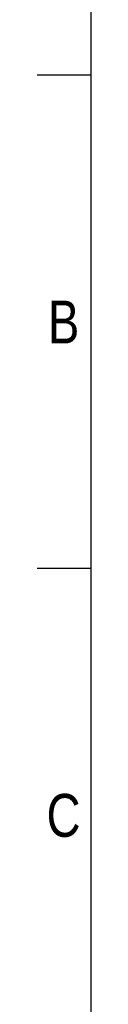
# Model space of a CAD drawing. Header units: millimetres. Extents: x 0 to 420, y 0 to 297.
# Tile 9 of 62: x 0 to 5, y 154 to 249. Entities that reach past the tile are written whole.
import ezdxf

# ---------------------------------------------------------------- set-up
doc = ezdxf.new("R2010")
doc.units = ezdxf.units.MM
doc.layers.add('CARTIGLIO', color=140, linetype='Continuous')
doc.styles.add('SLDTEXTSTYLE2', font='TXT', dxfattribs={"width": 0.821468})

msp = doc.modelspace()

# ---------------------------------------------------------------- linework, layer by layer
at = {"layer": 'CARTIGLIO', "linetype": 'Continuous'}
for p, q in [((5.18012, 291.82257), (5.18012, 5.171)), ((5.18012, 243.70236), (0.0059, 243.70236)), ((5.18012, 196.09957), (0.0059, 196.09957))]:
    msp.add_line(p, q, dxfattribs=at)

# ---------------------------------------------------------------- texts
at = {"layer": 'CARTIGLIO', "char_height": 4.13937, "attachment_point": 2, "style": 'SLDTEXTSTYLE2'}
for s, insert in [('B', (2.55983, 221.95415)), ('C', (2.54959, 174.35136))]:
    msp.add_mtext(s, dxfattribs=dict(at, insert=insert))

doc.saveas('drawing.dxf')
